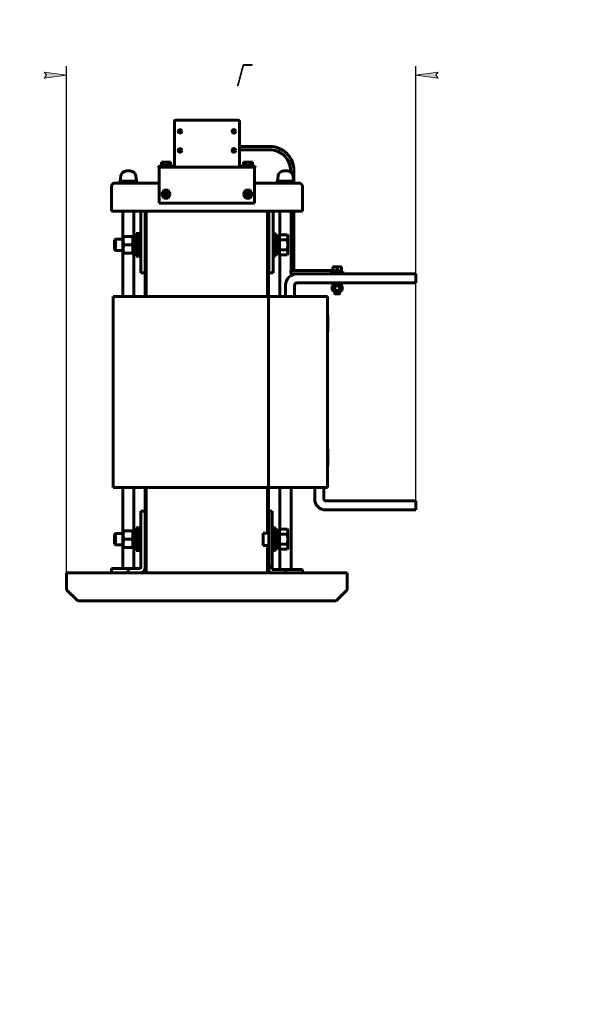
# Model space of a CAD drawing. Header units: millimetres. Extents: x 0 to 297, y 0 to 420.
# Tile 8 of 9: x 173 to 297, y 0 to 219. Entities that reach past the tile are written whole.
import ezdxf

# ---------------------------------------------------------------- set-up
doc = ezdxf.new("R2010")
doc.units = ezdxf.units.MM
doc.linetypes.add('K5LT_BASIC', pattern=[0])
doc.linetypes.add('K5LT_THIN', pattern=[0])
doc.layers.add('Системный слой', color=7, linetype='Continuous')
doc.styles.add('KDIMTEXTSTYLE', font='GOST_AU.SHX', dxfattribs={"width": 0.96, "oblique": 15, "height": 5})
doc.dimstyles.new('KDIMSTYLE (0.25)', dxfattribs={"dimtxt": 5, "dimasz": 1, "dimexe": 2, "dimexo": 0, "dimgap": 1, "dimtad": 1, "dimlfac": 4, "dimtxsty": 'KDIMTEXTSTYLE', "dimsah": 1, "dimcen": 0, "dimdle": 1, "dimadec": 0, "dimazin": 0, "dimtfac": 0.667, "dimtmove": 0, "dimatfit": 3, "dimfxl": 1, "dimtvp": 1, "dimtolj": 1, "dimtzin": 0, "dimarcsym": 0})

# ---------------------------------------------------------------- blocks, each defined once
blk = doc.blocks.new('U84')
at = {"layer": 'Системный слой', "color": 150, "linetype": 'K5LT_BASIC', "lineweight": 60, "true_color": 0x0080ff}
for start, end in [(90, 90.0018), (6.3402, 90)]:
    blk.add_arc((232.24, 184.15), 1.25, start, end, dxfattribs=at)
blk = doc.blocks.new('U85')
at = {"layer": 'Системный слой', "color": 150, "linetype": 'K5LT_BASIC', "lineweight": 60, "true_color": 0x0080ff}
for p, q in [((231.8, 185.4), (231.37, 185.4)), ((232.24, 185.4), (231.8, 185.4))]:
    blk.add_line(p, q, dxfattribs=at)
blk = doc.blocks.new('U86')
at = {"layer": 'Системный слой', "color": 150, "linetype": 'K5LT_BASIC', "lineweight": 60, "true_color": 0x0080ff}
for p, q in [((230, 183.15), (231.8, 183.15)), ((231.8, 183.15), (233.6, 183.15))]:
    blk.add_line(p, q, dxfattribs=at)
blk = doc.blocks.new('U87')
at = {"layer": 'Системный слой', "color": 150, "linetype": 'K5LT_BASIC', "lineweight": 60, "true_color": 0x0080ff}
for p, q in [((233.69, 182.72), (233.69, 185.47)), ((233.69, 173.88), (233.69, 176.48))]:
    blk.add_line(p, q, dxfattribs=at)
blk = doc.blocks.new('U88')
at = {"layer": 'Системный слой', "color": 150, "linetype": 'K5LT_BASIC', "lineweight": 60, "true_color": 0x0080ff}
for p, q in [((233.05, 172.1), (233.32, 172.14)), ((233.32, 172.14), (233.58, 172.09)), ((233.58, 172.09), (233.69, 171.98))]:
    blk.add_line(p, q, dxfattribs=at)
blk = doc.blocks.new('U89')
at = {"layer": 'Системный слой', "color": 150, "linetype": 'K5LT_BASIC', "lineweight": 60, "true_color": 0x0080ff}
for p, q in [((220.68, 190.1), (220.29, 190.1)), ((228.32, 190.1), (221.55, 190.1))]:
    blk.add_line(p, q, dxfattribs=at)
blk = doc.blocks.new('U90')
at = {"layer": 'Системный слой', "color": 150, "linetype": 'K5LT_BASIC', "lineweight": 60, "true_color": 0x0080ff}
for p, q in [((233.69, 182.72), (233.69, 185.47)), ((233.69, 173.69), (233.69, 176.48))]:
    blk.add_line(p, q, dxfattribs=at)
blk = doc.blocks.new('U91')
at = {"layer": 'Системный слой', "color": 150, "linetype": 'K5LT_BASIC', "lineweight": 60, "true_color": 0x0080ff}
for p, q in [((200.8, 176.48), (200.8, 157.48)), ((200.8, 114.98), (200.8, 95.98))]:
    blk.add_line(p, q, dxfattribs=at)
blk = doc.blocks.new('U92')
at = {"layer": 'Системный слой', "color": 150, "linetype": 'K5LT_BASIC', "lineweight": 60, "true_color": 0x0080ff}
for p, q in [((200.55, 176.48), (200.55, 157.48)), ((200.55, 114.98), (200.55, 95.98))]:
    blk.add_line(p, q, dxfattribs=at)
blk = doc.blocks.new('U93')
at = {"layer": 'Системный слой', "color": 150, "linetype": 'K5LT_BASIC', "lineweight": 60, "true_color": 0x0080ff}
for p, q in [((227.8, 157.48), (227.8, 176.48)), ((227.8, 104.85), (227.8, 114.98)), ((227.8, 95.98), (227.8, 102.1))]:
    blk.add_line(p, q, dxfattribs=at)
blk = doc.blocks.new('U94')
at = {"layer": 'Системный слой', "color": 150, "linetype": 'K5LT_BASIC', "lineweight": 60, "true_color": 0x0080ff}
for p, q in [((228.05, 157.48), (228.05, 176.48)), ((228.05, 104.85), (228.05, 114.98)), ((228.05, 95.98), (228.05, 102.1))]:
    blk.add_line(p, q, dxfattribs=at)
blk = doc.blocks.new('U95')
at = {"layer": 'Системный слой', "color": 150, "linetype": 'K5LT_BASIC', "lineweight": 60, "true_color": 0x0080ff}
for p, q in [((195.55, 176.48), (195.55, 170.23)), ((195.55, 167.73), (195.55, 157.48)), ((195.55, 114.98), (195.55, 104.73)), ((195.55, 102.23), (195.55, 96.98))]:
    blk.add_line(p, q, dxfattribs=at)
blk = doc.blocks.new('U96')
at = {"layer": 'Системный слой', "color": 150, "linetype": 'K5LT_BASIC', "lineweight": 60, "true_color": 0x0080ff}
for p, q in [((198.05, 176.48), (198.05, 170.97)), ((198.05, 166.99), (198.05, 157.48)), ((198.05, 114.98), (198.05, 105.47)), ((198.05, 101.49), (198.05, 96.98))]:
    blk.add_line(p, q, dxfattribs=at)
blk = doc.blocks.new('U97')
at = {"layer": 'Системный слой', "color": 150, "linetype": 'K5LT_BASIC', "lineweight": 60, "true_color": 0x0080ff}
for p, q in [((233.05, 163.16), (233.05, 176.48)), ((233.05, 162.14), (233.05, 162.62)), ((233.05, 96.73), (233.05, 114.98))]:
    blk.add_line(p, q, dxfattribs=at)
blk = doc.blocks.new('U98')
at = {"layer": 'Системный слой', "color": 150, "linetype": 'K5LT_BASIC', "lineweight": 60, "true_color": 0x0080ff}
for p, q in [((230.55, 171.22), (230.55, 176.48)), ((230.55, 157.48), (230.55, 166.73)), ((230.55, 105.72), (230.55, 114.98)), ((230.55, 96.73), (230.55, 101.23))]:
    blk.add_line(p, q, dxfattribs=at)
blk = doc.blocks.new('U99')
at = {"layer": 'Системный слой', "color": 150, "linetype": 'K5LT_BASIC', "lineweight": 60, "true_color": 0x0080ff}
for p, q in [((200.8, 157.48), (200.8, 176.48)), ((200.8, 95.98), (200.8, 114.98))]:
    blk.add_line(p, q, dxfattribs=at)
blk = doc.blocks.new('U100')
at = {"layer": 'Системный слой', "color": 150, "linetype": 'K5LT_BASIC', "lineweight": 60, "true_color": 0x0080ff}
for p, q in [((227.8, 157.48), (227.8, 176.48)), ((227.8, 104.85), (227.8, 114.98)), ((227.8, 95.98), (227.8, 102.1))]:
    blk.add_line(p, q, dxfattribs=at)
blk = doc.blocks.new('U101')
at = {"layer": 'Системный слой', "color": 150, "linetype": 'K5LT_BASIC', "lineweight": 60, "true_color": 0x0080ff}
for p, q in [((193.94, 104.73), (195.62, 104.73)), ((228.8, 104.73), (229.05, 104.73)), ((230.22, 104.73), (230.22, 104.73))]:
    blk.add_line(p, q, dxfattribs=at)
blk = doc.blocks.new('U102')
at = {"layer": 'Системный слой', "color": 150, "linetype": 'K5LT_BASIC', "lineweight": 60, "true_color": 0x0080ff}
for p, q in [((193.94, 102.23), (195.62, 102.23)), ((228.8, 102.23), (229.05, 102.23)), ((230.22, 102.23), (230.22, 102.23))]:
    blk.add_line(p, q, dxfattribs=at)
blk = doc.blocks.new('U103')
at = {"layer": 'Системный слой', "color": 150, "linetype": 'K5LT_BASIC', "lineweight": 60, "true_color": 0x0080ff}
for p, q in [((195.62, 170.23), (193.94, 170.23)), ((230.22, 170.23), (230.22, 170.23))]:
    blk.add_line(p, q, dxfattribs=at)
blk = doc.blocks.new('U104')
at = {"layer": 'Системный слой', "color": 150, "linetype": 'K5LT_BASIC', "lineweight": 60, "true_color": 0x0080ff}
for p, q in [((195.62, 167.73), (193.94, 167.73)), ((230.22, 167.73), (230.22, 167.73))]:
    blk.add_line(p, q, dxfattribs=at)
blk = doc.blocks.new('U105')
at = {"layer": 'Системный слой', "color": 150, "linetype": 'K5LT_BASIC', "lineweight": 60, "true_color": 0x0080ff}
for p, q in [((199.55, 176.48), (193.05, 176.48)), ((235.55, 176.48), (229.05, 176.48))]:
    blk.add_line(p, q, dxfattribs=at)
blk = doc.blocks.new('U106')
at = {"layer": 'Системный слой', "color": 150, "linetype": 'K5LT_BASIC', "lineweight": 60, "true_color": 0x0080ff}
for p, q in [((203.68, 182.72), (193.8, 182.72)), ((234.8, 182.72), (224.93, 182.72))]:
    blk.add_line(p, q, dxfattribs=at)
blk = doc.blocks.new('U107')
at = {"layer": 'Системный слой', "color": 150, "linetype": 'K5LT_BASIC', "lineweight": 60, "true_color": 0x0080ff}
for p, q in [((183.05, 95.98), (200.55, 95.98)), ((228.05, 95.98), (228.8, 95.98)), ((235.55, 95.98), (245.55, 95.98))]:
    blk.add_line(p, q, dxfattribs=at)
blk = doc.blocks.new('U108')
at = {"layer": 'Системный слой', "color": 150, "linetype": 'K5LT_BASIC', "lineweight": 60, "true_color": 0x0080ff}
for p, q in [((243.93, 162.79), (243.93, 162.75)), ((243.93, 162.58), (243.93, 162.48)), ((243.93, 160.48), (243.93, 160.47)), ((243.93, 158.76), (243.93, 158.16))]:
    blk.add_line(p, q, dxfattribs=at)
blk = doc.blocks.new('U109')
at = {"layer": 'Системный слой', "color": 150, "linetype": 'K5LT_BASIC', "lineweight": 60, "true_color": 0x0080ff}
for p, q in [((242.68, 162.79), (242.68, 162.75)), ((242.68, 162.58), (242.68, 162.48)), ((242.68, 160.48), (242.68, 160.47)), ((242.68, 158.76), (242.68, 158.16))]:
    blk.add_line(p, q, dxfattribs=at)
blk = doc.blocks.new('U110')
at = {"layer": 'Системный слой', "color": 150, "linetype": 'K5LT_BASIC', "lineweight": 60, "true_color": 0x0080ff}
for start, end in [(90, 90.0018), (6.3402, 90)]:
    blk.add_arc((197.24, 184.15), 1.25, start, end, dxfattribs=at)
blk = doc.blocks.new('U111')
at = {"layer": 'Системный слой', "color": 150, "linetype": 'K5LT_BASIC', "lineweight": 60, "true_color": 0x0080ff}
for p, q in [((196.8, 185.4), (196.37, 185.4)), ((197.24, 185.4), (196.8, 185.4))]:
    blk.add_line(p, q, dxfattribs=at)
blk = doc.blocks.new('U112')
at = {"layer": 'Системный слой', "color": 150, "linetype": 'K5LT_BASIC', "lineweight": 60, "true_color": 0x0080ff}
for p, q in [((195, 183.15), (196.8, 183.15)), ((196.8, 183.15), (198.6, 183.15))]:
    blk.add_line(p, q, dxfattribs=at)
blk = doc.blocks.new('KDIMARROW_01')
at = {"layer": 'Системный слой'}
blk.add_hatch(color=0, dxfattribs=at).paths.add_polyline_path([(-5, -0.66), (0, 0), (-5, 0.66), (-4.5, 0)])
at = {"layer": 'Системный слой', "color": 0, "linetype": 'K5LT_THIN', "lineweight": 18}
for p, q in [((-4.5, 0), (-5, 0.66)), ((-5, 0.66), (0, 0)), ((0, 0), (-5, -0.66)), ((-5, -0.66), (-4.5, 0)), ((0, 0), (-1, 0))]:
    blk.add_line(p, q, dxfattribs=at)

msp = doc.modelspace()

# ---------------------------------------------------------------- linework, layer by layer
at = {"layer": 'Системный слой', "color": 150, "linetype": 'K5LT_BASIC', "lineweight": 60, "true_color": 0x0080ff}
for p, q in [((207.054, 186.4702), (207.054, 196.4202)), ((207.054, 196.4202), (207.0582, 196.4202)), ((207.0582, 186.2251), (207.0582, 196.4202)), ((207.354, 196.7202), (221.254, 196.7202)), ((221.5498, 196.4202), (221.5498, 186.2251)), ((221.5498, 196.4202), (221.554, 196.4202)), ((221.554, 196.4202), (221.554, 186.4702)), ((228.3165, 190.8452), (221.554, 190.8452)), ((228.3165, 190.8452), (221.554, 190.8452)), ((220.2941, 190.3701), (220.2941, 190.0952)), ((203.554, 186.2202), (203.554, 186.4702)), ((203.554, 186.4702), (204.804, 186.4702)), ((203.679, 186.2202), (203.554, 186.2202)), ((203.679, 186.2202), (224.929, 186.2202)), ((203.679, 185.4702), (203.679, 186.2202)), ((204.1686, 187.3453), (204.6738, 187.3453)), ((204.1686, 186.5953), (204.1686, 187.3453)), ((204.1686, 186.5953), (204.6738, 186.5953)), ((204.6738, 187.3453), (204.6738, 186.5953)), ((204.6738, 187.3453), (205.6842, 187.3453)), ((204.6738, 186.5953), (205.6842, 186.5953)), ((204.679, 186.4702), (204.679, 186.5953)), ((207.054, 186.4702), (204.804, 186.4702)), ((205.679, 186.4702), (205.679, 186.5953)), ((205.6842, 187.3453), (206.1894, 187.3453)), ((205.6842, 186.5953), (205.6842, 187.3453)), ((205.6842, 186.5953), (206.1894, 186.5953)), ((206.1894, 186.5953), (206.1894, 187.3453)), ((207.0582, 186.2202), (207.0582, 186.2251)), ((221.5498, 186.2251), (221.5498, 186.2202)), ((223.804, 186.4702), (221.554, 186.4702)), ((222.4186, 187.3453), (222.9238, 187.3453)), ((222.4186, 186.5953), (222.4186, 187.3453)), ((222.4186, 186.5953), (222.9238, 186.5953)), ((222.9238, 187.3453), (223.9342, 187.3453)), ((222.9238, 186.5953), (222.9238, 187.3453)), ((222.9238, 186.5953), (223.9342, 186.5953)), ((222.929, 186.5953), (222.929, 186.4702)), ((223.804, 186.4702), (225.054, 186.4702)), ((223.929, 186.5953), (223.929, 186.4702)), ((223.9342, 187.3453), (224.4394, 187.3453)), ((223.9342, 186.5953), (223.9342, 187.3453)), ((223.9342, 186.5953), (224.4394, 186.5953)), ((224.4394, 187.3453), (224.4394, 186.5953)), ((225.054, 186.2202), (224.929, 186.2202)), ((224.929, 185.4702), (224.929, 186.2202)), ((225.054, 186.4702), (225.054, 186.2202)), ((195.13, 184.2832), (195.0035, 183.1452)), ((197.2357, 185.3952), (196.804, 185.3952)), ((196.804, 185.3952), (197.2357, 185.3952)), ((198.478, 184.2832), (198.6045, 183.1452)), ((203.679, 178.2202), (203.679, 185.4702)), ((224.929, 178.2202), (224.929, 185.4702)), ((230.13, 184.2832), (230.0035, 183.1452)), ((232.2357, 185.3952), (231.804, 185.3952)), ((231.804, 185.3952), (232.2357, 185.3952)), ((232.9415, 185.1769), (232.9415, 185.4702)), ((233.478, 184.2832), (233.6045, 183.1452)), ((193.054, 181.9702), (193.054, 177.3119)), ((195.0071, 183.1452), (194.929, 183.1001)), ((194.929, 183.1001), (194.929, 182.9326)), ((194.929, 182.9326), (194.929, 182.7202)), ((196.804, 182.7202), (196.804, 182.9326)), ((198.6009, 183.1452), (198.679, 183.1001)), ((198.679, 182.9326), (198.679, 183.1001)), ((198.679, 182.9326), (198.679, 182.7202)), ((230.0071, 183.1452), (229.929, 183.1001)), ((229.929, 183.1001), (229.929, 182.9326)), ((229.929, 182.9326), (229.929, 182.7202)), ((231.804, 182.7202), (231.804, 182.9326)), ((233.6009, 183.1452), (233.679, 183.1001)), ((233.679, 182.9326), (233.679, 183.1001)), ((233.679, 182.9326), (233.679, 182.7202)), ((235.554, 177.3119), (235.554, 181.9702)), ((204.6738, 181.0945), (204.1686, 180.2195)), ((204.1686, 180.2195), (204.6738, 179.3445)), ((205.6842, 181.0945), (204.6738, 181.0945)), ((204.854, 180.3445), (205.054, 180.3445)), ((204.854, 180.0945), (204.854, 180.3445)), ((205.054, 180.0945), (204.854, 180.0945)), ((205.054, 180.3445), (205.054, 180.5445)), ((205.054, 180.5445), (205.304, 180.5445)), ((205.054, 180.3445), (205.179, 180.2195)), ((205.054, 180.0945), (205.179, 180.2195)), ((205.054, 179.8945), (205.054, 180.0945)), ((205.304, 179.8945), (205.054, 179.8945)), ((205.304, 180.3445), (205.179, 180.2195)), ((205.179, 180.2195), (205.304, 180.0945)), ((205.304, 180.5445), (205.304, 180.3445)), ((205.304, 180.3445), (205.504, 180.3445)), ((205.504, 180.0945), (205.304, 180.0945)), ((205.304, 180.0945), (205.304, 179.8945)), ((205.504, 180.3445), (205.504, 180.0945)), ((206.1894, 180.2195), (205.6842, 181.0945)), ((205.6842, 179.3445), (206.1894, 180.2195)), ((222.9238, 181.0945), (222.4186, 180.2195)), ((222.4186, 180.2195), (222.9238, 179.3445)), ((223.9342, 181.0945), (222.9238, 181.0945)), ((223.104, 180.0945), (223.104, 180.3445)), ((223.104, 180.3445), (223.304, 180.3445)), ((223.304, 180.0945), (223.104, 180.0945)), ((223.304, 180.5445), (223.554, 180.5445)), ((223.304, 180.3445), (223.304, 180.5445)), ((223.429, 180.2195), (223.304, 180.3445)), ((223.304, 180.0945), (223.429, 180.2195)), ((223.304, 179.8945), (223.304, 180.0945)), ((223.554, 179.8945), (223.304, 179.8945)), ((223.554, 180.3445), (223.429, 180.2195)), ((223.554, 180.0945), (223.429, 180.2195)), ((223.554, 180.5445), (223.554, 180.3445)), ((223.554, 180.3445), (223.754, 180.3445)), ((223.554, 180.0945), (223.554, 179.8945)), ((223.754, 180.0945), (223.554, 180.0945)), ((223.754, 180.3445), (223.754, 180.0945)), ((224.4394, 180.2195), (223.9342, 181.0945)), ((223.9342, 179.3445), (224.4394, 180.2195)), ((203.679, 178.2202), (224.929, 178.2202)), ((204.6738, 179.3445), (205.6842, 179.3445)), ((222.9238, 179.3445), (223.9342, 179.3445)), ((193.054, 177.3119), (193.054, 176.4785)), ((199.554, 175.7285), (199.554, 176.4785)), ((199.554, 176.4785), (200.554, 176.4785)), ((199.554, 163.4785), (199.554, 175.7285)), ((200.554, 175.7285), (200.554, 176.4785)), ((200.804, 176.4785), (200.554, 176.4785)), ((200.554, 163.4785), (200.554, 175.7285)), ((200.804, 176.4785), (227.804, 176.4785)), ((227.804, 176.4785), (228.054, 176.4785)), ((229.054, 176.4785), (228.054, 176.4785)), ((228.054, 176.4785), (228.054, 175.7285)), ((228.054, 175.7285), (228.054, 163.4785)), ((229.054, 176.4785), (229.054, 175.7285)), ((229.054, 175.7285), (229.054, 163.4785)), ((235.554, 176.4785), (235.554, 177.3119)), ((233.6915, 171.98), (233.6915, 173.879)), ((233.6915, 169.7891), (233.6915, 173.6896)), ((197.8665, 170.9681), (197.8665, 166.9889)), ((198.1895, 170.9594), (198.5124, 170.9681)), ((198.5124, 166.4785), (198.5124, 171.4785)), ((198.5124, 171.4785), (199.0332, 171.4785)), ((199.0332, 166.4785), (199.0332, 171.4785)), ((199.0332, 171.4785), (199.554, 171.4785)), ((199.0332, 166.4785), (199.0332, 171.4785)), ((229.054, 171.4785), (229.5748, 171.4785)), ((229.5748, 171.4785), (229.5748, 166.4785)), ((229.8978, 170.9594), (229.5748, 170.9681)), ((230.2207, 170.9681), (230.2207, 166.9889)), ((230.2207, 170.6985), (230.4707, 170.9235)), ((230.4707, 171.2244), (230.4707, 170.6629)), ((230.4707, 171.2244), (232.1862, 171.2244)), ((232.2957, 170.9235), (232.1862, 171.2244)), ((232.2957, 170.6629), (232.2957, 170.9235)), ((233.6915, 164.1932), (233.6915, 171.98)), ((193.7207, 170.012), (193.9372, 170.2285)), ((193.7207, 170.012), (193.7207, 167.945)), ((193.9372, 170.2285), (193.9372, 167.7285)), ((195.6165, 170.7754), (195.6616, 170.8535)), ((195.6165, 167.1816), (195.6165, 170.7754)), ((195.8291, 170.8535), (195.6616, 170.8535)), ((197.654, 170.8535), (195.8291, 170.8535)), ((195.8291, 168.9785), (197.654, 168.9785)), ((197.8214, 170.8535), (197.654, 170.8535)), ((197.8665, 170.7754), (197.8214, 170.8535)), ((230.2207, 167.2585), (230.2207, 170.6985)), ((230.4707, 170.6629), (230.4707, 170.1015)), ((232.1862, 170.1015), (230.4707, 170.1015)), ((230.4707, 170.1015), (230.4707, 168.9785)), ((230.4707, 168.9785), (230.4707, 167.8556)), ((232.2957, 168.9785), (232.2957, 170.6629)), ((232.2957, 167.2941), (232.2957, 168.9785)), ((233.6915, 163.992), (233.6915, 169.7891)), ((193.7207, 167.945), (193.9372, 167.7285)), ((195.6165, 167.1816), (195.6616, 167.1035)), ((195.6616, 167.1035), (195.8291, 167.1035)), ((197.654, 167.1035), (195.8291, 167.1035)), ((197.654, 167.1035), (197.8214, 167.1035)), ((197.8665, 167.1816), (197.8214, 167.1035)), ((197.8665, 166.9889), (198.5124, 166.9889)), ((229.5748, 166.9889), (230.2207, 166.9889)), ((230.2207, 167.2585), (230.4707, 167.0335)), ((230.4707, 167.8556), (230.4707, 167.2941)), ((232.1862, 167.8556), (230.4707, 167.8556)), ((230.4707, 167.2941), (230.4707, 166.7326)), ((232.1862, 166.7326), (230.4707, 166.7326)), ((232.2957, 167.0335), (232.1862, 166.7326)), ((232.2957, 167.0335), (232.2957, 167.2941)), ((198.5124, 166.4785), (199.0332, 166.4785)), ((199.0332, 166.4785), (199.554, 166.4785)), ((229.054, 166.4785), (229.5748, 166.4785)), ((199.554, 162.7285), (199.554, 163.4785)), ((199.554, 162.7285), (200.554, 162.7285)), ((200.554, 162.7285), (200.554, 163.4785)), ((228.054, 163.4785), (228.054, 162.7285)), ((228.054, 162.7285), (229.054, 162.7285)), ((229.054, 163.4785), (229.054, 162.7285)), ((235.8165, 163.2675), (233.3165, 163.2675)), ((235.8165, 162.5175), (233.3165, 162.5175)), ((233.3174, 162.5175), (233.3165, 162.5175)), ((233.369, 162.5175), (233.3165, 162.5175)), ((233.6915, 163.2675), (233.6915, 164.1932)), ((233.6915, 163.2675), (233.6915, 163.992)), ((234.304, 162.4785), (260.804, 162.4785)), ((240.8105, 163.2675), (235.8165, 163.2675)), ((240.8105, 162.5175), (235.8165, 162.5175)), ((242.3315, 163.2675), (240.8105, 163.2675)), ((242.679, 162.5175), (240.8105, 162.5175)), ((242.0014, 162.5804), (242.0014, 162.7541)), ((244.6066, 162.7541), (242.0014, 162.7541)), ((242.0014, 162.5804), (244.6066, 162.5804)), ((242.054, 163.052), (244.554, 163.052)), ((242.054, 162.7916), (242.054, 163.052)), ((242.054, 162.7916), (244.554, 162.7916)), ((242.3315, 164.0895), (242.3315, 164.0347)), ((242.8178, 164.0895), (242.3315, 164.0895)), ((242.3315, 164.0347), (242.3315, 163.177)), ((242.3315, 163.177), (242.8178, 163.177)), ((242.444, 163.052), (242.3315, 163.177)), ((242.6142, 162.779), (242.6134, 162.7788)), ((242.6142, 162.779), (242.6578, 162.7916)), ((243.7903, 164.0895), (242.8178, 164.0895)), ((242.8178, 163.177), (243.304, 163.177)), ((243.304, 164.0347), (243.304, 163.177)), ((243.304, 163.177), (243.7903, 163.177)), ((244.2765, 164.0895), (243.7903, 164.0895)), ((243.7903, 163.177), (244.2765, 163.177)), ((243.9624, 162.7916), (244.0053, 162.779)), ((244.0061, 162.7788), (244.0053, 162.779)), ((244.164, 163.052), (244.2765, 163.177)), ((244.2765, 164.0347), (244.2765, 164.0895)), ((244.2765, 164.0347), (244.2765, 163.177)), ((244.554, 162.7916), (244.554, 163.052)), ((244.6066, 162.5804), (244.6066, 162.7541)), ((260.804, 162.4785), (260.804, 160.4785)), ((231.804, 157.4785), (231.804, 159.9785)), ((233.804, 159.9785), (233.804, 157.4785)), ((260.804, 160.4785), (234.304, 160.4785)), ((242.054, 160.2082), (242.054, 160.4686)), ((244.554, 160.4686), (242.054, 160.4686)), ((242.054, 160.2082), (244.554, 160.2082)), ((242.3092, 159.8853), (242.3092, 160.2082)), ((244.2988, 159.8853), (244.2988, 160.2082)), ((244.554, 160.2082), (244.554, 160.4686)), ((242.4056, 159.8853), (242.2215, 159.779)), ((242.2215, 158.8666), (242.2215, 159.779)), ((242.4056, 158.7603), (242.2215, 158.8666)), ((242.3092, 159.8853), (244.2988, 159.8853)), ((244.2025, 158.7603), (242.4056, 158.7603)), ((242.7873, 158.0516), (242.679, 158.1598)), ((242.679, 158.1598), (243.304, 158.1598)), ((242.7628, 159.779), (242.7628, 158.8666)), ((242.7873, 158.0516), (243.8208, 158.0516)), ((243.304, 158.1598), (243.929, 158.1598)), ((243.8208, 158.0516), (243.929, 158.1598)), ((243.8453, 159.779), (243.8453, 158.8666)), ((244.2025, 159.8853), (244.3865, 159.779)), ((244.2025, 158.7603), (244.3865, 158.8666)), ((244.3865, 159.779), (244.3865, 158.8666)), ((193.429, 157.4785), (193.429, 114.9785)), ((193.429, 157.4785), (200.554, 157.4785)), ((200.554, 157.4785), (228.0068, 157.4785)), ((228.0068, 157.4785), (228.0068, 114.9785)), ((228.0068, 157.4785), (241.179, 157.4785)), ((241.179, 157.4785), (241.179, 114.9785)), ((241.204, 153.4756), (241.179, 153.4756)), ((241.204, 153.4317), (241.179, 153.4317)), ((241.204, 153.4317), (241.204, 153.4756)), ((241.204, 149.6817), (241.204, 153.4317)), ((241.204, 149.6817), (241.179, 149.6817)), ((241.204, 123.5304), (241.179, 123.5304)), ((241.204, 123.4865), (241.179, 123.4865)), ((241.204, 123.4865), (241.204, 123.5304)), ((241.204, 119.7365), (241.204, 123.4865)), ((241.204, 119.7365), (241.179, 119.7365)), ((193.429, 114.9785), (200.554, 114.9785)), ((200.554, 114.9785), (228.0068, 114.9785)), ((228.0068, 114.9785), (241.179, 114.9785)), ((238.304, 112.4785), (238.304, 114.9785)), ((240.304, 114.9785), (240.304, 112.4785)), ((240.804, 111.9785), (260.804, 111.9785)), ((260.804, 111.9785), (260.804, 109.9785)), ((200.554, 109.7285), (199.554, 109.7285)), ((199.554, 109.7285), (199.554, 97.2285)), ((200.554, 109.7285), (200.554, 97.2285)), ((228.054, 109.7285), (228.804, 109.7285)), ((228.054, 109.7285), (228.054, 108.9785)), ((228.804, 109.7285), (228.804, 108.9785)), ((260.804, 109.9785), (240.804, 109.9785)), ((228.054, 108.9785), (228.054, 97.9785)), ((228.804, 108.9785), (228.804, 97.9785)), ((195.6165, 105.2754), (195.6616, 105.3535)), ((195.6165, 101.6816), (195.6165, 105.2754)), ((195.8291, 105.3535), (195.6616, 105.3535)), ((197.654, 105.3535), (195.8291, 105.3535)), ((197.8214, 105.3535), (197.654, 105.3535)), ((197.8665, 105.2754), (197.8214, 105.3535)), ((197.8665, 101.4889), (197.8665, 105.4681)), ((198.5124, 105.4681), (197.8665, 105.4681)), ((199.0332, 105.9785), (198.5124, 105.9785)), ((198.5124, 105.9785), (198.5124, 100.9785)), ((199.0332, 105.9785), (199.0332, 100.9785)), ((199.554, 105.9785), (199.0332, 105.9785)), ((199.0332, 100.9785), (199.0332, 105.9785)), ((229.5748, 105.9785), (229.054, 105.9785)), ((229.054, 105.9785), (229.054, 100.9785)), ((229.5748, 105.9785), (229.5748, 100.9785)), ((230.2207, 105.4681), (229.5748, 105.4681)), ((230.2207, 105.4681), (230.2207, 101.4889)), ((230.2207, 105.1985), (230.4707, 105.4235)), ((230.2207, 101.7585), (230.2207, 105.1985)), ((230.4707, 105.7244), (230.4707, 105.1629)), ((230.4707, 105.7244), (232.1862, 105.7244)), ((230.4707, 105.1629), (230.4707, 104.6015)), ((232.2957, 105.4235), (232.1862, 105.7244)), ((232.2957, 105.1629), (232.2957, 105.4235)), ((232.2957, 103.4785), (232.2957, 105.1629)), ((193.7207, 104.512), (193.9372, 104.7285)), ((193.7207, 104.512), (193.7207, 102.445)), ((193.9372, 104.7285), (193.9372, 102.2285)), ((197.654, 103.4785), (195.8291, 103.4785)), ((226.804, 104.8535), (228.054, 104.8535)), ((226.804, 102.1035), (226.804, 104.8535)), ((232.1862, 104.6015), (230.4707, 104.6015)), ((230.4707, 104.6015), (230.4707, 103.4785)), ((230.4707, 103.4785), (230.4707, 102.3556)), ((232.2957, 101.7941), (232.2957, 103.4785)), ((193.7207, 102.445), (193.9372, 102.2285)), ((195.6165, 101.6816), (195.6616, 101.6035)), ((195.6616, 101.6035), (195.8291, 101.6035)), ((197.654, 101.6035), (195.8291, 101.6035)), ((197.654, 101.6035), (197.8214, 101.6035)), ((197.8665, 101.6816), (197.8214, 101.6035)), ((198.1895, 101.4977), (198.5124, 101.4889)), ((199.0332, 100.9785), (198.5124, 100.9785)), ((199.554, 100.9785), (199.0332, 100.9785)), ((226.804, 102.1035), (228.054, 102.1035)), ((229.5748, 100.9785), (229.054, 100.9785)), ((229.8978, 101.4977), (229.5748, 101.4889)), ((230.2207, 101.7585), (230.4707, 101.5335)), ((232.1862, 102.3556), (230.4707, 102.3556)), ((230.4707, 102.3556), (230.4707, 101.7941)), ((230.4707, 101.7941), (230.4707, 101.2326)), ((232.1862, 101.2326), (230.4707, 101.2326)), ((232.2957, 101.5335), (232.1862, 101.2326)), ((232.2957, 101.5335), (232.2957, 101.7941)), ((193.054, 96.9785), (193.054, 95.9785)), ((193.054, 96.9785), (196.804, 96.9785)), ((196.804, 96.9785), (196.804, 95.9785)), ((199.304, 96.9785), (196.804, 96.9785)), ((228.054, 97.9785), (228.054, 97.2285)), ((228.054, 97.2285), (228.054, 96.7285)), ((228.054, 97.2285), (228.804, 97.2285)), ((228.804, 97.9785), (228.804, 97.2285)), ((228.804, 96.7285), (228.804, 97.2285)), ((231.804, 96.7285), (228.804, 96.7285)), ((231.804, 96.7285), (235.554, 96.7285)), ((231.804, 95.9785), (231.804, 96.7285)), ((235.554, 96.7285), (235.554, 95.9785)), ((183.054, 94.7285), (183.054, 95.9785)), ((183.054, 92.2285), (183.054, 94.7285)), ((196.804, 95.9785), (193.054, 95.9785)), ((196.804, 95.9785), (199.304, 95.9785)), ((200.554, 95.9785), (200.804, 95.9785)), ((200.804, 95.9785), (227.804, 95.9785)), ((227.804, 95.9785), (228.054, 95.9785)), ((228.804, 95.9785), (231.804, 95.9785)), ((235.554, 95.9785), (231.804, 95.9785)), ((245.554, 94.7285), (245.554, 95.9785)), ((245.554, 92.2285), (245.554, 94.7285)), ((183.054, 92.2285), (185.554, 89.7285)), ((243.054, 89.7285), (245.554, 92.2285)), ((185.554, 89.7285), (243.054, 89.7285))]:
    msp.add_line(p, q, dxfattribs=at)
for centre, radius in [((208.304, 194.2202), 0.4), ((220.304, 194.2202), 0.4), ((208.304, 189.9702), 0.4), ((220.304, 189.9702), 0.4), ((205.179, 180.2195), 0.5029), ((205.179, 180.2195), 0.4898), ((223.429, 180.2195), 0.5029), ((223.429, 180.2195), 0.4898)]:
    msp.add_circle(centre, radius, dxfattribs=at)
for centre, radius, start, end in [((207.354, 196.4202), 0.3, 90, 180), ((221.254, 196.4202), 0.3, 0, 90), ((228.3165, 185.4702), 5.375, 0, 90), ((228.3165, 185.4702), 5.375, 0, 90.000004), ((228.3165, 185.4702), 5.375, 0, 90), ((228.3165, 185.4702), 4.625, 0, 90), ((228.3165, 185.4702), 4.625, 0, 90.000004), ((228.3165, 185.4702), 4.625, 0, 90), ((207.004, 186.5202), 0.3, 270, 280.407819), ((221.604, 186.5202), 0.3, 259.592181, 270), ((196.3723, 184.1452), 1.25, 89.998247, 173.659808), ((231.3723, 184.1452), 1.25, 89.998247, 173.659808), ((193.804, 181.9702), 0.75, 90, 180), ((234.804, 181.9702), 0.75, 0, 90), ((234.304, 159.9785), 2.5, 90, 180), ((233.3165, 162.8925), 0.375, 90, 270), ((233.3165, 162.8925), 0.375, 225.577568, 270.000703), ((233.3165, 162.8925), 0.375, 269.998993, 270), ((234.304, 159.9785), 0.5, 90, 180), ((240.804, 112.4785), 2.5, 180, 270), ((240.804, 112.4785), 0.5, 180, 270), ((199.304, 97.2285), 1.25, 270, 0), ((199.304, 97.2285), 0.25, 270, 0), ((228.804, 96.7285), 0.75, 180, 270)]:
    msp.add_arc(centre, radius, start, end, dxfattribs=at)
for points, knots in [([(194.929, 182.9326), (195.0821, 182.9836), (195.2363, 183.0257), (195.5479, 183.084), (195.7053, 183.1), (195.9444, 183.1001), (196.0245, 183.0962), (196.1829, 183.081), (196.2616, 183.0696), (196.4962, 183.0259), (196.6508, 182.9837), (196.804, 182.9326)], [0.00000000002, 0.00000000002, 0.00000000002, 0.00000000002, 0.00218659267, 0.00218659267, 0.00437318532, 0.00437318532, 0.00546648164, 0.00546648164, 0.00655977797, 0.00655977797, 0.00874637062, 0.00874637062, 0.00874637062, 0.00874637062]), ([(196.804, 182.9326), (196.9159, 182.9699), (197.068, 183.0139), (197.2624, 183.0548), (197.3842, 183.0752), (197.5091, 183.0901), (197.6367, 183.099), (197.7655, 183.1011), (197.8932, 183.0965), (198.0176, 183.0855), (198.1371, 183.0693), (198.2882, 183.0421), (198.4691, 182.9987), (198.6102, 182.9556), (198.679, 182.9326)], [0, 0, 0, 0, 2.75601488, 3.70637612, 4.67596948, 5.67000354, 6.68125683, 7.70464245, 8.71887137, 9.70197587, 10.64722012, 11.55393349, 13.30280039, 15, 15, 15, 15]), ([(229.929, 182.9326), (230.0821, 182.9836), (230.2363, 183.0257), (230.5479, 183.084), (230.7053, 183.1), (230.9444, 183.1001), (231.0245, 183.0962), (231.1829, 183.081), (231.2616, 183.0696), (231.4962, 183.0259), (231.6508, 182.9837), (231.804, 182.9326)], [0.00000000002, 0.00000000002, 0.00000000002, 0.00000000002, 0.00218659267, 0.00218659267, 0.00437318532, 0.00437318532, 0.00546648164, 0.00546648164, 0.00655977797, 0.00655977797, 0.00874637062, 0.00874637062, 0.00874637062, 0.00874637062]), ([(231.804, 182.9326), (231.9159, 182.9699), (232.068, 183.0139), (232.2624, 183.0548), (232.3842, 183.0752), (232.5091, 183.0901), (232.6367, 183.099), (232.7655, 183.1011), (232.8932, 183.0965), (233.0176, 183.0855), (233.1371, 183.0693), (233.2882, 183.0421), (233.4691, 182.9987), (233.6102, 182.9556), (233.679, 182.9326)], [0, 0, 0, 0, 2.75601488, 3.70637612, 4.67596948, 5.67000354, 6.68125683, 7.70464245, 8.71887137, 9.70197587, 10.64722012, 11.55393349, 13.30280039, 15, 15, 15, 15]), ([(232.1862, 171.2244), (232.22, 171.1316), (232.2476, 171.0385), (232.2855, 170.8514), (232.2957, 170.7574), (232.2957, 170.6629)], [0, 0, 0, 0, 0.00225654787, 0.00225654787, 0.00451309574, 0.00451309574, 0.00451309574, 0.00451309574]), ([(195.8291, 168.9785), (195.7918, 169.0904), (195.7478, 169.2425), (195.7069, 169.4369), (195.6866, 169.5587), (195.6716, 169.6836), (195.6628, 169.8112), (195.6606, 169.94), (195.6653, 170.0677), (195.6762, 170.1921), (195.6924, 170.3116), (195.7196, 170.4627), (195.763, 170.6436), (195.8062, 170.7847), (195.8291, 170.8535)], [0, 0, 0, 0, 2.75601488, 3.70637612, 4.67596948, 5.67000354, 6.68125683, 7.70464244, 8.71887136, 9.70197585, 10.6472201, 11.55393348, 13.30280041, 15, 15, 15, 15]), ([(195.8291, 167.1035), (195.7918, 167.2154), (195.7478, 167.3675), (195.7069, 167.5619), (195.6866, 167.6837), (195.6716, 167.8086), (195.6628, 167.9362), (195.6606, 168.065), (195.6653, 168.1927), (195.6762, 168.3171), (195.6924, 168.4366), (195.7196, 168.5877), (195.763, 168.7686), (195.8062, 168.9097), (195.8291, 168.9785)], [0, 0, 0, 0, 2.75601493, 3.70637618, 4.67596955, 5.67000362, 6.6812569, 7.70464251, 8.71887142, 9.7019759, 10.64722014, 11.55393352, 13.30280046, 15, 15, 15, 15]), ([(197.654, 170.8535), (197.6912, 170.7417), (197.7353, 170.5895), (197.7762, 170.3952), (197.7965, 170.2733), (197.8115, 170.1484), (197.8203, 170.0208), (197.8225, 169.8921), (197.8178, 169.7643), (197.8069, 169.64), (197.7906, 169.5205), (197.7634, 169.3694), (197.7201, 169.1884), (197.6769, 169.0473), (197.654, 168.9785)], [0, 0, 0, 0, 2.75601498, 3.70637625, 4.67596963, 5.6700037, 6.68125698, 7.70464259, 8.71887149, 9.70197597, 10.6472202, 11.55393358, 13.30280049, 15, 15, 15, 15]), ([(197.654, 168.9785), (197.6912, 168.8667), (197.7353, 168.7145), (197.7762, 168.5202), (197.7965, 168.3983), (197.8115, 168.2734), (197.8203, 168.1458), (197.8225, 168.0171), (197.8178, 167.8893), (197.8069, 167.765), (197.7906, 167.6455), (197.7634, 167.4944), (197.7201, 167.3134), (197.6769, 167.1723), (197.654, 167.1035)], [0, 0, 0, 0, 2.75601488, 3.70637612, 4.67596948, 5.67000354, 6.68125683, 7.70464244, 8.71887136, 9.70197585, 10.6472201, 11.55393348, 13.30280041, 15, 15, 15, 15]), ([(232.2957, 170.6629), (232.2957, 170.5685), (232.2855, 170.4745), (232.2476, 170.2874), (232.22, 170.1943), (232.1862, 170.1015)], [0, 0, 0, 0, 0.00225654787, 0.00225654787, 0.00451309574, 0.00451309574, 0.00451309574, 0.00451309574]), ([(232.1862, 170.1015), (232.22, 169.9158), (232.2476, 169.7296), (232.2855, 169.3554), (232.2957, 169.1675), (232.2957, 168.9785)], [0, 0, 0, 0, 0.00225654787, 0.00225654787, 0.00451309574, 0.00451309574, 0.00451309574, 0.00451309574]), ([(232.2957, 168.9785), (232.2957, 168.7896), (232.2855, 168.6016), (232.2476, 168.2275), (232.22, 168.0412), (232.1862, 167.8556)], [0, 0, 0, 0, 0.00225654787, 0.00225654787, 0.00451309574, 0.00451309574, 0.00451309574, 0.00451309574]), ([(232.1862, 167.8556), (232.22, 167.7628), (232.2476, 167.6696), (232.2855, 167.4825), (232.2957, 167.3886), (232.2957, 167.2941)], [0, 0, 0, 0, 0.00225654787, 0.00225654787, 0.00451309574, 0.00451309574, 0.00451309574, 0.00451309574]), ([(232.2957, 167.2941), (232.2957, 167.1996), (232.2855, 167.1057), (232.2476, 166.9186), (232.22, 166.8255), (232.1862, 166.7326)], [0, 0, 0, 0, 0.00225654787, 0.00225654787, 0.00451309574, 0.00451309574, 0.00451309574, 0.00451309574]), ([(242.6134, 162.7788), (242.604, 162.7761), (242.594, 162.7735), (242.5833, 162.771), (242.5726, 162.7685), (242.5613, 162.766), (242.5494, 162.7635), (242.5418, 162.762), (242.534, 162.7604), (242.5178, 162.7573), (242.5095, 162.7557), (242.501, 162.7541)], [0, 0, 0, 0, 0.304687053, 0.304687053, 0.304687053, 0.609347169, 0.609347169, 0.609347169, 0.804503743, 0.804503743, 1, 1, 1, 1]), ([(242.8178, 164.0895), (242.857, 164.0895), (242.9363, 164.0871), (243.0988, 164.0729), (243.2214, 164.0521), (243.304, 164.0347)], [0, 0, 0, 0, 1.43982278, 2.9163482, 6, 6, 6, 6]), ([(243.304, 164.0347), (243.378, 164.0503), (243.4922, 164.0702), (243.6545, 164.0863), (243.7425, 164.0895), (243.7903, 164.0895)], [0, 0, 0, 0, 2.76213935, 4.24990121, 6, 6, 6, 6]), ([(242.2215, 159.779), (242.2604, 159.8015), (242.3197, 159.8302), (242.4, 159.8538), (242.4512, 159.8616), (242.4926, 159.8631), (242.5283, 159.8617), (242.5582, 159.8578), (242.6115, 159.847), (242.6766, 159.825), (242.7362, 159.7943), (242.7628, 159.779)], [0, 0, 0, 0, 2.65060834, 3.98912064, 5.34549006, 6.026617, 6.69737437, 7.66956754, 7.98099749, 10.19843267, 12, 12, 12, 12]), ([(242.7628, 158.8666), (242.7238, 158.8441), (242.6646, 158.8154), (242.5842, 158.7918), (242.533, 158.784), (242.4916, 158.7825), (242.456, 158.7839), (242.426, 158.7878), (242.3727, 158.7986), (242.3076, 158.8206), (242.248, 158.8513), (242.2215, 158.8666)], [0, 0, 0, 0, 2.65060833, 3.98912061, 5.34549, 6.02661693, 6.69737428, 7.66956744, 7.98099739, 10.19843258, 12, 12, 12, 12]), ([(242.7628, 159.779), (242.772, 159.7817), (242.7908, 159.787), (242.8192, 159.7947), (242.8477, 159.8021), (242.8857, 159.8115), (242.9332, 159.8222), (242.9818, 159.8319), (243.0218, 159.8388), (243.0532, 159.8438), (243.0847, 159.8482), (243.1159, 159.8521), (243.147, 159.8553), (243.178, 159.858), (243.209, 159.8601), (243.2401, 159.8616), (243.2712, 159.8625), (243.3026, 159.8629), (243.334, 159.8626), (243.3649, 159.8617), (243.3953, 159.8603), (243.4255, 159.8583), (243.4557, 159.8558), (243.4854, 159.8528), (243.5146, 159.8493), (243.5435, 159.8455), (243.5723, 159.8411), (243.6018, 159.8362), (243.6318, 159.8307), (243.6625, 159.8246), (243.6932, 159.818), (243.7237, 159.8111), (243.7542, 159.8037), (243.7848, 159.7958), (243.8152, 159.7876), (243.8353, 159.7819), (243.8453, 159.779)], [0.00000000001, 0.00000000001, 0.00000000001, 0.00000000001, 0.00011659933, 0.00023319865, 0.00034979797, 0.00046639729, 0.00069959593, 0.00093279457, 0.0010597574, 0.00118672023, 0.00131368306, 0.00144064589, 0.00156469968, 0.00168875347, 0.00181280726, 0.00193686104, 0.00206091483, 0.00218496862, 0.00230902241, 0.0024330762, 0.00255285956, 0.00267264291, 0.00279242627, 0.00291220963, 0.00302814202, 0.00314407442, 0.00326000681, 0.0033759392, 0.00350059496, 0.00362525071, 0.00374990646, 0.00387456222, 0.00399921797, 0.00412387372, 0.00424852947, 0.00437318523, 0.00437318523, 0.00437318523, 0.00437318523]), ([(243.8453, 158.8666), (243.836, 158.8639), (243.8172, 158.8586), (243.7888, 158.8509), (243.7603, 158.8435), (243.7223, 158.8341), (243.6748, 158.8234), (243.6262, 158.8138), (243.5862, 158.8068), (243.5548, 158.8018), (243.5234, 158.7974), (243.4922, 158.7936), (243.4611, 158.7903), (243.4301, 158.7876), (243.399, 158.7855), (243.3679, 158.784), (243.3368, 158.7831), (243.3055, 158.7828), (243.2741, 158.783), (243.2432, 158.7839), (243.2127, 158.7853), (243.1825, 158.7873), (243.1524, 158.7898), (243.1226, 158.7928), (243.0934, 158.7963), (243.0646, 158.8002), (243.0357, 158.8045), (243.0062, 158.8094), (242.9762, 158.8149), (242.9455, 158.821), (242.9149, 158.8276), (242.8843, 158.8346), (242.8538, 158.842), (242.8233, 158.8498), (242.7928, 158.858), (242.7727, 158.8637), (242.7628, 158.8666)], [0.00000000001, 0.00000000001, 0.00000000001, 0.00000000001, 0.00011659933, 0.00023319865, 0.00034979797, 0.00046639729, 0.00069959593, 0.00093279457, 0.0010597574, 0.00118672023, 0.00131368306, 0.00144064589, 0.00156469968, 0.00168875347, 0.00181280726, 0.00193686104, 0.00206091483, 0.00218496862, 0.00230902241, 0.0024330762, 0.00255285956, 0.00267264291, 0.00279242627, 0.00291220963, 0.00302814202, 0.00314407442, 0.00326000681, 0.0033759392, 0.00350059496, 0.00362525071, 0.00374990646, 0.00387456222, 0.00399921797, 0.00412387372, 0.00424852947, 0.00437318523, 0.00437318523, 0.00437318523, 0.00437318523]), ([(243.8453, 159.779), (243.8842, 159.8015), (243.9435, 159.8302), (244.0238, 159.8538), (244.075, 159.8616), (244.1164, 159.8631), (244.1521, 159.8617), (244.182, 159.8578), (244.2353, 159.847), (244.3004, 159.825), (244.36, 159.7943), (244.3865, 159.779)], [0, 0, 0, 0, 2.65060833, 3.98912061, 5.34549, 6.02661693, 6.69737428, 7.66956744, 7.98099739, 10.19843258, 12, 12, 12, 12]), ([(244.3865, 158.8666), (244.3476, 158.8441), (244.2884, 158.8154), (244.208, 158.7918), (244.1568, 158.784), (244.1154, 158.7825), (244.0798, 158.7839), (244.0498, 158.7878), (243.9965, 158.7986), (243.9314, 158.8206), (243.8718, 158.8513), (243.8453, 158.8666)], [0, 0, 0, 0, 2.65060834, 3.98912064, 5.34549006, 6.026617, 6.69737437, 7.66956754, 7.98099749, 10.19843267, 12, 12, 12, 12]), ([(195.8291, 103.4785), (195.7918, 103.5904), (195.7478, 103.7425), (195.7069, 103.9369), (195.6866, 104.0587), (195.6716, 104.1836), (195.6628, 104.3112), (195.6606, 104.44), (195.6653, 104.5677), (195.6762, 104.6921), (195.6924, 104.8116), (195.7196, 104.9627), (195.763, 105.1436), (195.8062, 105.2847), (195.8291, 105.3535)], [0, 0, 0, 0, 2.75601488, 3.70637612, 4.67596948, 5.67000354, 6.68125683, 7.70464244, 8.71887136, 9.70197585, 10.6472201, 11.55393348, 13.30280041, 15, 15, 15, 15]), ([(197.654, 105.3535), (197.6912, 105.2417), (197.7353, 105.0895), (197.7762, 104.8952), (197.7965, 104.7733), (197.8115, 104.6484), (197.8203, 104.5208), (197.8225, 104.3921), (197.8178, 104.2643), (197.8069, 104.14), (197.7906, 104.0205), (197.7634, 103.8694), (197.7201, 103.6884), (197.6769, 103.5473), (197.654, 103.4785)], [0, 0, 0, 0, 2.75601493, 3.70637618, 4.67596955, 5.67000362, 6.6812569, 7.70464251, 8.71887142, 9.7019759, 10.64722014, 11.55393352, 13.30280046, 15, 15, 15, 15]), ([(232.1862, 105.7244), (232.2146, 105.6462), (232.2494, 105.5329), (232.2768, 105.3948), (232.2882, 105.3108), (232.2943, 105.2373), (232.2957, 105.1878), (232.2957, 105.1629)], [0, 0, 0, 0, 3.36681898, 4.87394731, 5.9030264, 6.94491793, 8, 8, 8, 8]), ([(232.2957, 105.1629), (232.2957, 105.0685), (232.2855, 104.9745), (232.2476, 104.7874), (232.22, 104.6943), (232.1862, 104.6015)], [0, 0, 0, 0, 0.00225654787, 0.00225654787, 0.00451309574, 0.00451309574, 0.00451309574, 0.00451309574]), ([(195.8291, 101.6035), (195.7918, 101.7154), (195.7478, 101.8675), (195.7069, 102.0619), (195.6866, 102.1837), (195.6716, 102.3086), (195.6628, 102.4362), (195.6606, 102.565), (195.6653, 102.6927), (195.6762, 102.8171), (195.6924, 102.9366), (195.7196, 103.0877), (195.763, 103.2686), (195.8062, 103.4097), (195.8291, 103.4785)], [0, 0, 0, 0, 2.75601498, 3.70637625, 4.67596963, 5.6700037, 6.68125698, 7.70464259, 8.71887149, 9.70197597, 10.6472202, 11.55393358, 13.30280049, 15, 15, 15, 15]), ([(197.654, 103.4785), (197.6912, 103.3667), (197.7353, 103.2145), (197.7762, 103.0202), (197.7965, 102.8983), (197.8115, 102.7734), (197.8203, 102.6458), (197.8225, 102.5171), (197.8178, 102.3893), (197.8069, 102.265), (197.7906, 102.1455), (197.7634, 101.9944), (197.7201, 101.8134), (197.6769, 101.6723), (197.654, 101.6035)], [0, 0, 0, 0, 2.75601488, 3.70637612, 4.67596948, 5.67000354, 6.68125683, 7.70464244, 8.71887136, 9.70197585, 10.6472201, 11.55393348, 13.30280041, 15, 15, 15, 15]), ([(232.1862, 104.6015), (232.22, 104.4158), (232.2476, 104.2296), (232.2855, 103.8554), (232.2957, 103.6675), (232.2957, 103.4785)], [0, 0, 0, 0, 0.00225654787, 0.00225654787, 0.00451309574, 0.00451309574, 0.00451309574, 0.00451309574]), ([(232.2957, 103.4785), (232.2957, 103.2896), (232.2855, 103.1016), (232.2476, 102.7275), (232.22, 102.5412), (232.1862, 102.3556)], [0, 0, 0, 0, 0.00225654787, 0.00225654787, 0.00451309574, 0.00451309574, 0.00451309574, 0.00451309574]), ([(232.1862, 102.3556), (232.22, 102.2628), (232.2476, 102.1696), (232.2855, 101.9825), (232.2957, 101.8886), (232.2957, 101.7941)], [0, 0, 0, 0, 0.00225654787, 0.00225654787, 0.00451309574, 0.00451309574, 0.00451309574, 0.00451309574]), ([(232.2957, 101.7941), (232.2957, 101.6996), (232.2855, 101.6057), (232.2476, 101.4186), (232.22, 101.3255), (232.1862, 101.2326)], [0, 0, 0, 0, 0.00225654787, 0.00225654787, 0.00451309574, 0.00451309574, 0.00451309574, 0.00451309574])]:
    msp.add_open_spline(points, degree=3, knots=knots, dxfattribs=at)
for points in [[(197.8665, 170.9681), (198.0834, 170.9681), (198.2993, 170.9563), (198.5124, 170.9329)], [(230.2207, 170.9681), (230.0038, 170.9681), (229.7879, 170.9563), (229.5748, 170.9329)], [(197.8665, 101.4889), (198.0834, 101.4889), (198.2993, 101.5007), (198.5124, 101.5242)], [(229.5748, 101.5242), (229.7879, 101.5007), (230.0038, 101.4889), (230.2207, 101.4889)]]:
    msp.add_rational_spline(points, [1, 0.997040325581, 0.997040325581, 1], degree=3, dxfattribs=at)
for points in [[(242.3315, 164.0347), (242.4923, 164.0685), (242.6541, 164.0895), (242.8178, 164.0895)], [(243.7903, 164.0895), (243.9539, 164.0895), (244.1157, 164.0685), (244.2765, 164.0347)], [(244.1168, 162.7541), (244.0737, 162.7622), (244.0363, 162.77), (244.0061, 162.7788)]]:
    msp.add_open_spline(points, degree=3, dxfattribs=at)

# ---------------------------------------------------------------- block references
at = {"layer": 'Системный слой'}
for name in ['U89', 'U111', 'U110', 'U85', 'U84', 'U87', 'U90', 'U106', 'U112', 'U86', 'U105', 'U95', 'U96', 'U92', 'U91', 'U99', 'U93', 'U100', 'U94', 'U98', 'U97', 'U88', 'U103', 'U104', 'U109', 'U108', 'U101', 'U102', 'U107']:
    msp.add_blockref(name, (0, 0), dxfattribs=at)

# ---------------------------------------------------------------- dimensions: what is measured, and where the dimension line sits
at = {"layer": 'Системный слой', "color": 7}
msp.add_linear_dim(base=(183.054, 206.7202), p1=(260.804, 111.9785), p2=(183.054, 94.7285), location=(221.929, 206.7202), text='\\H5.0;\\W0.965;\\Q15;\\H5.0;\\W0.965;\\Q15;\\Q15;Г', dimstyle='KDIMSTYLE (0.25)', override={"dimexo": 0, "dimblk1": 'KDIMARROW_01', "dimblk2": 'KDIMARROW_01', "dimse1": 0, "dimse2": 0, "dimclrt": 7, "dimtolj": 1}, dxfattribs=at).render()

doc.saveas('drawing.dxf')
